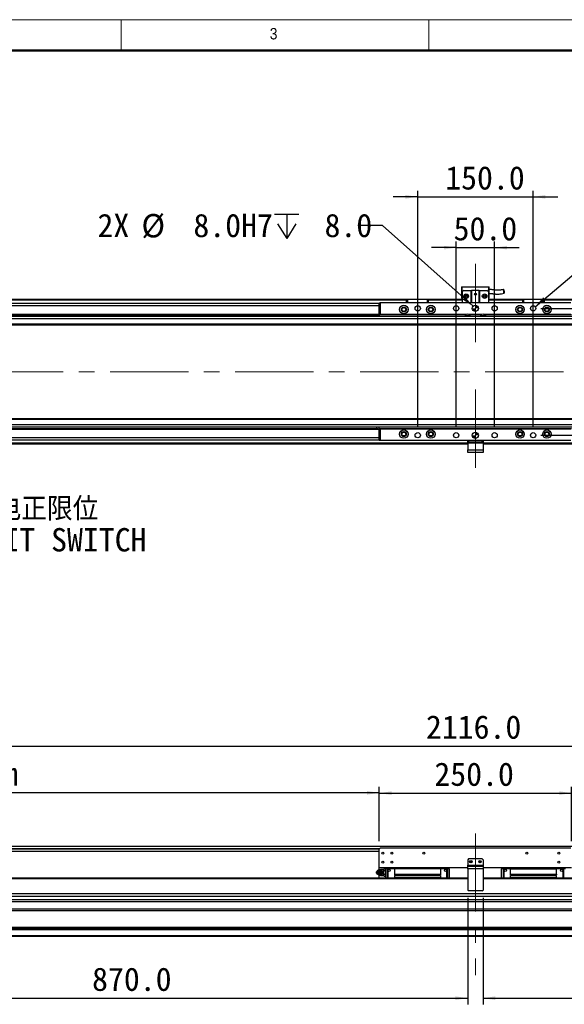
# Model space of a CAD drawing. Header units: millimetres. Extents: x 40 to 3320, y 40 to 2336.
# Tile 3 of 6: x 748 to 1456, y 1055 to 2336. Entities that reach past the tile are written whole.
import ezdxf

# ---------------------------------------------------------------- set-up
doc = ezdxf.new("R2010")
doc.units = ezdxf.units.MM
doc.header["$LTSCALE"] = 8
doc.linetypes.add('CENTERX2', pattern=[20.32, 12.7, -2.54, 2.54, -2.54])
doc.layers.add('DIMNS', color=7, linetype='Continuous')
doc.styles.add('SLDTEXTSTYLE0', font='Gothic.ttf', dxfattribs={"width": 0.913})
doc.styles.add('SLDTEXTSTYLE7', font='txt')
doc.styles.add('SLDTEXTSTYLE8', font='txt', dxfattribs={"bigfont": 'bigfont'})
doc.dimstyles.new('SLDDIMSTYLE0', dxfattribs={"dimtxt": 30.4, "dimasz": 16, "dimexe": 0, "dimexo": 0.0625, "dimgap": 7.6, "dimtad": 2, "dimdec": 1, "dimrnd": 1e-09, "dimzin": 4, "dimdsep": 46, "dimtxsty": 'SLDTEXTSTYLE7', "dimsah": 1, "dimcen": 0.09, "dimadec": 0, "dimazin": 1, "dimtfac": 1, "dimtdec": 1, "dimtmove": 0, "dimatfit": 0, "dimfxl": 0, "dimfrac": 2, "dimtolj": 1, "dimtzin": 12, "dimarcsym": 0})
doc.dimstyles.new('SLDDIMSTYLE1', dxfattribs={"dimtxt": 30.4, "dimasz": 16, "dimexe": 0, "dimexo": 0.0625, "dimgap": 7.6, "dimtad": 2, "dimdec": 1, "dimrnd": 1e-09, "dimzin": 4, "dimdsep": 46, "dimtxsty": 'SLDTEXTSTYLE7', "dimsah": 1, "dimcen": 0.09, "dimadec": 0, "dimazin": 1, "dimtfac": 1, "dimtdec": 1, "dimtofl": 0, "dimtmove": 0, "dimatfit": 3, "dimfxl": 0, "dimfrac": 2, "dimtolj": 1, "dimtzin": 12, "dimarcsym": 0})
doc.dimstyles.new('SLDDIMSTYLE4', dxfattribs={"dimtxt": 30.4, "dimasz": 16, "dimexe": 0, "dimexo": 0.0625, "dimgap": 7.6, "dimtad": 0, "dimtih": 1, "dimtoh": 1, "dimdec": 1, "dimrnd": 1e-09, "dimzin": 4, "dimdsep": 46, "dimtxsty": 'SLDTEXTSTYLE7', "dimsah": 1, "dimcen": 0, "dimadec": 0, "dimazin": 1, "dimtfac": 1, "dimtdec": 1, "dimtofl": 0, "dimtmove": 0, "dimatfit": 3, "dimfxl": 0, "dimfrac": 2, "dimtolj": 1, "dimtzin": 12, "dimarcsym": 0})
doc.dimstyles.new('SLDDIMSTYLE5', dxfattribs={"dimtxt": 30.4, "dimasz": 16, "dimexe": 0, "dimexo": 0.0625, "dimgap": 7.6, "dimtad": 0, "dimtih": 1, "dimtoh": 1, "dimdec": 6, "dimrnd": 1e-09, "dimzin": 12, "dimdsep": 46, "dimtxsty": 'SLDTEXTSTYLE7', "dimsah": 1, "dimcen": 0, "dimadec": 0, "dimazin": 3, "dimtfac": 1, "dimtdec": 1, "dimtofl": 0, "dimtmove": 0, "dimatfit": 3, "dimfxl": 0, "dimfrac": 2, "dimtolj": 1, "dimtzin": 12, "dimarcsym": 0})

# ---------------------------------------------------------------- blocks, each defined once
blk = doc.blocks.new('_D_7')
at = {"layer": 'DIMNS'}
for p, q in [((327.8, 1261.5), (327.8, 1338.4)), ((1215.8, 1267.5), (1215.8, 1338.4)), ((1215.8, 1330.4), (327.8, 1330.4))]:
    blk.add_line(p, q, dxfattribs=at)
for points in [[(327.8, 1330.4), (343.8, 1328), (343.8, 1332.8)], [(1215.8, 1330.4), (1199.8, 1332.8), (1199.8, 1328)]]:
    blk.add_solid(points, dxfattribs=at)
at = {"layer": 'DIMNS', "char_height": 30.4, "attachment_point": 1, "style": 'SLDTEXTSTYLE7'}
for s, insert in [('888.0', (462.7, 1370.3)), ('=T/2+18mm', (559.6, 1370.3))]:
    blk.add_mtext(s, dxfattribs=dict(at, insert=insert))
blk = doc.blocks.new('_D_8')
at = {"layer": 'DIMNS'}
for p, q in [((1215.8, 1267.5), (1215.8, 1338)), ((1465.8, 1267.5), (1465.8, 1338)), ((1215.8, 1330), (1465.8, 1330))]:
    blk.add_line(p, q, dxfattribs=at)
for points in [[(1215.8, 1330), (1231.8, 1327.6), (1231.8, 1332.4)], [(1465.8, 1330), (1449.8, 1332.4), (1449.8, 1327.6)]]:
    blk.add_solid(points, dxfattribs=at)
at = {"layer": 'DIMNS', "insert": (1287.4, 1369.9), "char_height": 30.4, "attachment_point": 1, "style": 'SLDTEXTSTYLE7'}
blk.add_mtext('250.0', dxfattribs=at)
blk = doc.blocks.new('_D_10')
at = {"layer": 'DIMNS'}
for p, q in [((282.8, 1237), (282.8, 1399.3)), ((2398.8, 1237), (2398.8, 1399.3)), ((282.8, 1391.3), (2398.8, 1391.3))]:
    blk.add_line(p, q, dxfattribs=at)
for points in [[(282.8, 1391.3), (298.8, 1388.9), (298.8, 1393.7)], [(2398.8, 1391.3), (2382.8, 1393.7), (2382.8, 1388.9)]]:
    blk.add_solid(points, dxfattribs=at)
at = {"layer": 'DIMNS', "insert": (1276.4, 1431.2), "char_height": 30.4, "attachment_point": 1, "style": 'SLDTEXTSTYLE7'}
blk.add_mtext('2116.0', dxfattribs=at)
blk = doc.blocks.new('_D_11')
at = {"layer": 'DIMNS'}
for p, q in [((1330.8, 1193.7), (1330.8, 1055.3)), ((460.8, 1186.7), (460.8, 1055.3)), ((460.8, 1063.3), (1330.8, 1063.3))]:
    blk.add_line(p, q, dxfattribs=at)
for points in [[(460.8, 1063.3), (476.8, 1060.9), (476.8, 1065.7)], [(1330.8, 1063.3), (1314.8, 1065.7), (1314.8, 1060.9)]]:
    blk.add_solid(points, dxfattribs=at)
at = {"layer": 'DIMNS', "insert": (842.3, 1103.2), "char_height": 30.4, "attachment_point": 1, "style": 'SLDTEXTSTYLE7'}
blk.add_mtext('870.0', dxfattribs=at)
blk = doc.blocks.new('_D_12')
at = {"layer": 'DIMNS'}
for p, q in [((1350.8, 1193.7), (1350.8, 1055.3)), ((2220.8, 1186.7), (2220.8, 1055.3)), ((1350.8, 1063.3), (2220.8, 1063.3))]:
    blk.add_line(p, q, dxfattribs=at)
for points in [[(1350.8, 1063.3), (1366.8, 1060.9), (1366.8, 1065.7)], [(2220.8, 1063.3), (2204.8, 1065.7), (2204.8, 1060.9)]]:
    blk.add_solid(points, dxfattribs=at)
at = {"layer": 'DIMNS', "insert": (1712.7, 1103.2), "char_height": 30.4, "attachment_point": 1, "style": 'SLDTEXTSTYLE7'}
blk.add_mtext('870.0', dxfattribs=at)
blk = doc.blocks.new('_D_13')
at = {"layer": 'DIMNS'}
for p, q in [((1425.9, 1960.5), (2505.4, 1960.5)), ((2497.4, 1795.5), (2497.4, 1960.5)), ((1425.9, 1795.5), (2505.4, 1795.5))]:
    blk.add_line(p, q, dxfattribs=at)
for points in [[(2497.4, 1960.5), (2495, 1944.5), (2499.8, 1944.5)], [(2497.4, 1795.5), (2499.8, 1811.5), (2495, 1811.5)]]:
    blk.add_solid(points, dxfattribs=at)
at = {"layer": 'DIMNS', "insert": (2457.5, 1820.6), "char_height": 30.4, "attachment_point": 1, "rotation": 90, "style": 'SLDTEXTSTYLE7'}
blk.add_mtext('165.0', dxfattribs=at)
blk = doc.blocks.new('SW_SYMBOL_HOLE_DEPTH')
at = {"layer": 'DIMNS', "color": 0}
for p, q in [((0, 7000), (6400, 7000)), ((3200, 7000), (3200, 600)), ((800, 4440), (3200, 600)), ((5600, 4440), (3200, 600))]:
    blk.add_line(p, q, dxfattribs=at)
blk = doc.blocks.new('_D_14')
at = {"layer": 'DIMNS'}
for p, q in [((1219.9, 2068.3), (1187.9, 2068.3)), ((1337.8, 1963.2), (1219.9, 2068.3))]:
    blk.add_line(p, q, dxfattribs=at)
blk.add_solid([(1337.8, 1963.2), (1327.4, 1975.6), (1324.2, 1972)], dxfattribs=at)
at = {"layer": 'DIMNS', "xscale": 0.004985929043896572, "yscale": 0.004985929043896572, "zscale": 0.004985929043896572}
blk.add_blockref('SW_SYMBOL_HOLE_DEPTH', (1079.4, 2048.2), dxfattribs=at)
at = {"layer": 'DIMNS', "char_height": 30.4, "attachment_point": 1, "style": 'SLDTEXTSTYLE7'}
for s, insert in [('2X ', (849.3, 2083.6)), ('%%c', (906.5, 2083.3)), (' 8.0H7 ', (953.4, 2083.6)), (' 8.0', (1123.9, 2083.6))]:
    blk.add_mtext(s, dxfattribs=dict(at, insert=insert))
blk = doc.blocks.new('_D_15')
at = {"layer": 'DIMNS'}
for p, q in [((1418.4, 1962.7), (1509.2, 2039.5)), ((1509.2, 2039.5), (1541.2, 2039.5))]:
    blk.add_line(p, q, dxfattribs=at)
blk.add_solid([(1418.4, 1962.7), (1432.1, 1971.2), (1429, 1974.9)], dxfattribs=at)
at = {"layer": 'DIMNS', "xscale": 0.004985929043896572, "yscale": 0.004985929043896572, "zscale": 0.004985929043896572}
blk.add_blockref('SW_SYMBOL_HOLE_DEPTH', (1679.1, 2019.4), dxfattribs=at)
at = {"layer": 'DIMNS', "char_height": 30.4, "attachment_point": 1, "style": 'SLDTEXTSTYLE7'}
for s, insert in [('8X  M8 ', (1541.2, 2054.9)), (' 16.0', (1723.6, 2054.9))]:
    blk.add_mtext(s, dxfattribs=dict(at, insert=insert))
blk = doc.blocks.new('_D_16')
at = {"layer": 'DIMNS'}
for p, q in [((1315.8, 2039.5), (1283.8, 2039.5)), ((1315.8, 1805.7), (1315.8, 2047.5)), ((1315.8, 2039.5), (1365.8, 2039.5)), ((1365.8, 1805.7), (1365.8, 2047.5)), ((1365.8, 2039.5), (1397.8, 2039.5))]:
    blk.add_line(p, q, dxfattribs=at)
for points in [[(1315.8, 2039.5), (1299.8, 2041.9), (1299.8, 2037.1)], [(1365.8, 2039.5), (1381.8, 2037.1), (1381.8, 2041.9)]]:
    blk.add_solid(points, dxfattribs=at)
at = {"layer": 'DIMNS', "insert": (1312.4, 2079.4), "char_height": 30.4, "attachment_point": 1, "style": 'SLDTEXTSTYLE7'}
blk.add_mtext('50.0', dxfattribs=at)
blk = doc.blocks.new('_D_17')
at = {"layer": 'DIMNS'}
for p, q in [((1265.8, 1805.7), (1265.8, 2113.6)), ((1415.8, 1805.7), (1415.8, 2113.6)), ((1265.8, 2105.6), (1233.8, 2105.6)), ((1265.8, 2105.6), (1415.8, 2105.6)), ((1415.8, 2105.6), (1447.8, 2105.6))]:
    blk.add_line(p, q, dxfattribs=at)
for points in [[(1265.8, 2105.6), (1249.8, 2108), (1249.8, 2103.2)], [(1415.8, 2105.6), (1431.8, 2103.2), (1431.8, 2108)]]:
    blk.add_solid(points, dxfattribs=at)
at = {"layer": 'DIMNS', "insert": (1301.5, 2145.5), "char_height": 30.4, "attachment_point": 1, "style": 'SLDTEXTSTYLE7'}
blk.add_mtext('150.0', dxfattribs=at)
blk = doc.blocks.new('SW_NOTE_5')
at = {"layer": 'DIMNS', "color": 0, "char_height": 30.4, "attachment_point": 2}
for s, insert, style in [('     光电正限位', (125.6, 15.7), 'SLDTEXTSTYLE8'), ('POSITIVE LIMIT SWITCH', (122.4, -24.5), 'SLDTEXTSTYLE7')]:
    blk.add_mtext(s, dxfattribs=dict(at, insert=insert, style=style))
blk = doc.blocks.new('SW_DOWELSYMBOL_0')
at = {"linetype": 'Continuous', "lineweight": 18}
h = blk.add_hatch(color=0, dxfattribs=at)
edge = h.paths.add_edge_path(flags=0)
edge.add_arc((0, 0), 4, 180, 270)
edge.add_line((0, -4), (0, 0))
edge.add_line((0, 0), (-4, 0))
h = blk.add_hatch(color=0, dxfattribs=at)
edge = h.paths.add_edge_path(flags=0)
edge.add_arc((0, 0), 4, 0, 90)
edge.add_line((0, 4), (0, 0))
edge.add_line((0, 0), (4, 0))
at = {"layer": 'DIMNS', "color": 0}
blk.add_circle((0, 0), 4, dxfattribs=at)
blk = doc.blocks.new('SW_DOWELSYMBOL_1')
at = {"linetype": 'Continuous', "lineweight": 18}
h = blk.add_hatch(color=0, dxfattribs=at)
edge = h.paths.add_edge_path(flags=0)
edge.add_arc((0, 0), 4, 180, 270)
edge.add_line((0, -4), (0, 0))
edge.add_line((0, 0), (-4, 0))
h = blk.add_hatch(color=0, dxfattribs=at)
edge = h.paths.add_edge_path(flags=0)
edge.add_arc((0, 0), 4, 0, 90)
edge.add_line((0, 4), (0, 0))
edge.add_line((0, 0), (4, 0))
at = {"layer": 'DIMNS', "color": 0}
blk.add_circle((0, 0), 4, dxfattribs=at)

msp = doc.modelspace()

# ---------------------------------------------------------------- linework, layer by layer
at = {"color": 7, "linetype": 'Continuous', "lineweight": 18}
for p, q in [((3320, 2336), (40, 2336)), ((880, 2336), (880, 2296)), ((1280, 2296), (1280, 2336)), ((80, 2296), (3280, 2296))]:
    msp.add_line(p, q, dxfattribs=at)
at = {"color": 7, "linetype": 'Continuous', "lineweight": 50}
msp.add_line((3280, 2296), (80, 2296), dxfattribs=at)
at = {"color": 7, "linetype": 'Continuous', "lineweight": 25}
for p, q in [((1322.7729154, 1988.3266009), (1323.7729323, 1988.3266009)), ((1322.7729154, 1988.3266009), (1322.7729154, 1973.926603)), ((1323.7729323, 1981.9266043), (1323.7729323, 1988.3266009)), ((1323.7729323, 1988.3266009), (1357.7729416, 1988.3266009)), ((1357.7729416, 1988.3266009), (1358.7729287, 1988.3266009)), ((1357.7729416, 1988.3266009), (1357.7729416, 1981.9266043)), ((1358.7729287, 1973.926603), (1358.7729287, 1988.3266009)), ((1251.272912, 1972.226604), (1251.572932, 1972.5266017)), ((1252.272929, 1972.226604), (1251.272912, 1972.226604)), ((1251.272912, 1967.5266064), (1251.272912, 1972.226604)), ((1251.572932, 1972.5266017), (1252.3971748, 1972.5266017)), ((1252.272929, 1972.226604), (1252.3971748, 1972.5266017)), ((1278.272922, 1972.226604), (1252.272929, 1972.226604)), ((1252.272929, 1972.226604), (1252.272929, 1967.5266064)), ((1252.3971748, 1972.5266017), (1278.1486464, 1972.5266017)), ((1278.272922, 1972.226604), (1278.1486464, 1972.5266017)), ((1278.1486464, 1972.5266017), (1278.972919, 1972.5266017)), ((1279.2729092, 1972.226604), (1278.272922, 1972.226604)), ((1278.272922, 1967.5266064), (1278.272922, 1972.226604)), ((1278.972919, 1972.5266017), (1279.2729092, 1972.226604)), ((1279.2729092, 1972.226604), (1279.2729092, 1967.5266064)), ((1322.7729154, 1973.926603), (1323.7729323, 1973.926603)), ((1325.7729364, 1983.9266009), (1323.7729323, 1981.9266043)), ((1323.7729323, 1981.9266043), (1323.7729323, 1967.5266064)), ((1325.7729364, 1983.9266009), (1335.2729333, 1983.9266009)), ((1335.2729333, 1967.5266064), (1335.2729333, 1983.9266009)), ((1335.2729333, 1983.9266009), (1335.7729268, 1983.9266009)), ((1335.7729268, 1983.9266009), (1335.7729268, 1967.5266064)), ((1345.7729173, 1983.9266009), (1335.7729268, 1983.9266009)), ((1345.7729173, 1967.5266064), (1345.7729173, 1983.9266009)), ((1345.7729173, 1983.9266009), (1346.2729406, 1983.9266009)), ((1346.2729406, 1983.9266009), (1346.2729406, 1967.5266064)), ((1346.2729406, 1983.9266009), (1355.7729077, 1983.9266009)), ((1357.7729416, 1981.9266043), (1355.7729077, 1983.9266009)), ((1357.7729416, 1981.9266043), (1357.7729416, 1967.5266064)), ((1357.7729416, 1973.926603), (1358.7729287, 1973.926603)), ((1402.2729349, 1972.226604), (1402.5729251, 1972.5266017)), ((1403.272922, 1972.226604), (1402.2729349, 1972.226604)), ((1402.2729349, 1967.5266064), (1402.2729349, 1972.226604)), ((1402.5729251, 1972.5266017), (1403.3971977, 1972.5266017)), ((1403.272922, 1972.226604), (1403.3971977, 1972.5266017)), ((1429.2729449, 1972.226604), (1403.272922, 1972.226604)), ((1403.272922, 1972.226604), (1403.272922, 1967.5266064)), ((1403.3971977, 1972.5266017), (1429.1486693, 1972.5266017)), ((1429.1486693, 1972.5266017), (1429.9729419, 1972.5266017)), ((1429.2729449, 1972.226604), (1429.1486693, 1972.5266017)), ((1430.2729321, 1972.226604), (1429.2729449, 1972.226604)), ((1429.2729449, 1967.5266064), (1429.2729449, 1972.226604)), ((1429.9729419, 1972.5266017), (1430.2729321, 1972.226604)), ((1430.2729321, 1972.226604), (1430.2729321, 1967.5266064)), ((1251.272912, 1972.0266006), (302.7729344, 1972.0266006)), ((302.7729344, 1971.5266071), (1251.272912, 1971.5266071)), ((1215.772922, 1967.0266054), (302.7729344, 1967.0266054)), ((420.7729352, 1971.8266047), (1251.272912, 1971.8266047)), ((420.7729352, 1971.6266013), (1251.272912, 1971.6266013)), ((1215.772922, 1952.5266058), (1215.772922, 1967.5266064)), ((1215.772922, 1967.5266064), (1216.7729092, 1967.5266064)), ((1216.7729092, 1967.5266064), (1216.7729092, 1952.5266058)), ((1464.7729349, 1967.5266064), (1216.7729092, 1967.5266064)), ((1323.7729323, 1972.0266006), (1279.2729092, 1972.0266006)), ((1279.2729092, 1971.8266047), (1323.7729323, 1971.8266047)), ((1279.2729092, 1971.6266013), (1323.7729323, 1971.6266013)), ((1279.2729092, 1971.5266071), (1323.7729323, 1971.5266071)), ((1402.2729349, 1972.0266006), (1357.7729416, 1972.0266006)), ((1357.7729416, 1971.8266047), (1402.2729349, 1971.8266047)), ((1357.7729416, 1971.6266013), (1402.2729349, 1971.6266013)), ((1357.7729416, 1971.5266071), (1402.2729349, 1971.5266071)), ((2378.7729097, 1972.0266006), (1430.2729321, 1972.0266006)), ((1430.2729321, 1971.8266047), (2260.7728791, 1971.8266047)), ((1430.2729321, 1971.6266013), (2260.7728791, 1971.6266013)), ((1430.2729321, 1971.5266071), (2378.7729097, 1971.5266071)), ((315.7729459, 1953.0266068), (1215.772922, 1953.0266068)), ((1215.772922, 1952.596604), (315.7729459, 1952.596604)), ((315.7729459, 1952.0225145), (1215.772922, 1952.0225145)), ((2353.2729697, 1950.0266008), (327.2729468, 1950.0266008)), ((2353.2729697, 1947.0266021), (327.2729468, 1947.0266021)), ((1216.7729092, 1952.5266058), (1215.772922, 1952.5266058)), ((1215.772922, 1952.5266058), (1215.772922, 1952.0266048)), ((1328.3729208, 1952.0266048), (1215.772922, 1952.0266048)), ((1215.772922, 1952.0266048), (1215.772922, 1950.0266008)), ((1329.2530429, 1952.5266058), (1216.7729092, 1952.5266058)), ((1349.2530537, 1952.5266058), (1332.2927904, 1952.5266058)), ((1348.3729315, 1952.0266048), (1333.1729126, 1952.0266048)), ((1464.7729349, 1952.5266058), (1352.2927714, 1952.5266058)), ((1465.772922, 1952.0266048), (1353.1728935, 1952.0266048)), ((2353.2729697, 1940.0265991), (327.2729468, 1940.0265991)), ((327.2729468, 1939.0266008), (2353.2729697, 1939.0266008)), ((2353.2729697, 1817.0266069), (327.2729468, 1817.0266069)), ((2353.2729697, 1816.0266049), (327.2729468, 1816.0266049)), ((2353.2729697, 1809.0266056), (327.2729468, 1809.0266056)), ((2353.2729697, 1806.026607), (327.2729468, 1806.026607)), ((1212.2639668, 1806.026607), (1212.1729207, 1804.7244317)), ((1215.772922, 1804.0266029), (1215.772922, 1806.026607)), ((1213.5223401, 1804.0306933), (315.7729459, 1804.0306933)), ((1214.2880511, 1803.4566037), (315.7729459, 1803.4566037)), ((1215.772922, 1803.0266009), (315.7729459, 1803.0266009)), ((1465.772922, 1804.0266029), (1215.772922, 1804.0266029)), ((1215.772922, 1804.0266029), (1215.772922, 1803.5266019)), ((1215.772922, 1788.5266013), (1215.772922, 1803.5266019)), ((1215.772922, 1803.5266019), (1216.7729092, 1803.5266019)), ((1216.7729092, 1803.5266019), (1216.7729092, 1788.5266013)), ((1464.7729349, 1803.5266019), (1216.7729092, 1803.5266019)), ((1215.772922, 1789.0266023), (302.7729344, 1789.0266023)), ((1330.7729316, 1784.0266071), (302.7729344, 1784.0266071)), ((1216.7729092, 1788.5266013), (1215.772922, 1788.5266013)), ((1464.7729349, 1788.5266013), (1216.7729092, 1788.5266013)), ((1330.7729316, 1786.5266047), (1330.7729316, 1788.5266013)), ((1331.7729187, 1786.5266047), (1330.7729316, 1786.5266047)), ((1330.7729316, 1785.0266017), (1330.7729316, 1786.5266047)), ((1350.7729125, 1785.0266017), (1330.7729316, 1785.0266017)), ((1330.7729316, 1785.0266017), (1330.7729316, 1776.5266068)), ((1331.7729187, 1788.5266013), (1331.7729187, 1786.5266047)), ((1349.7729254, 1786.5266047), (1331.7729187, 1786.5266047)), ((1349.7729254, 1786.5266047), (1349.7729254, 1788.5266013)), ((1350.7729125, 1786.5266047), (1349.7729254, 1786.5266047)), ((1350.7729125, 1788.5266013), (1350.7729125, 1786.5266047)), ((1350.7729125, 1786.5266047), (1350.7729125, 1785.0266017)), ((1350.7729125, 1785.0266017), (1350.7729125, 1776.5266068)), ((2378.7729097, 1784.0266071), (1350.7729125, 1784.0266071)), ((1330.7729316, 1776.5266068), (1350.7729125, 1776.5266068)), ((1330.7729316, 1773.0266071), (1330.7729316, 1776.5266068)), ((1350.7729125, 1773.0266071), (1330.7729316, 1773.0266071)), ((1350.7729125, 1776.5266068), (1350.7729125, 1773.0266071)), ((2353.2729697, 1260.6870747), (327.2729468, 1260.6870747)), ((1216.7729092, 1258.3370796), (1215.772922, 1257.3370776)), ((1215.772922, 1232.8370763), (1215.772922, 1257.3370776)), ((1464.7729349, 1258.3370796), (1216.7729092, 1258.3370796)), ((1215.772922, 1254.1870764), (327.2729468, 1254.1870764)), ((1331.7729187, 1244.337081), (1330.7729316, 1243.337079)), ((1330.7729316, 1243.337079), (1330.7729316, 1236.337076)), ((1349.7729254, 1244.337081), (1331.7729187, 1244.337081)), ((1350.7729125, 1243.337079), (1349.7729254, 1244.337081)), ((1350.7729125, 1243.337079), (1350.7729125, 1236.337076)), ((1214.8797464, 1230.3370787), (1214.6216583, 1229.9691765)), ((1330.7729316, 1232.8370763), (1215.772922, 1232.8370763)), ((1215.772922, 1230.3370787), (1215.772922, 1232.8370763)), ((1221.7729342, 1230.837076), (1218.4729231, 1230.837076)), ((1218.6033678, 1230.3370787), (1219.0588963, 1230.3370787)), ((1222.2717357, 1231.4558803), (1221.7729342, 1230.9570788)), ((1221.7729342, 1230.7947381), (1222.2717357, 1231.4558803)), ((1221.7729342, 1230.9570788), (1221.7729342, 1230.7947381)), ((1221.7729342, 1230.3011781), (1221.7729342, 1230.7947381)), ((1221.7729342, 1229.8076218), (1221.7729342, 1230.3011781)), ((1222.2717357, 1229.1464797), (1221.7729342, 1229.8076218)), ((1221.7729342, 1227.8241953), (1221.7729342, 1229.8076218)), ((1222.2717357, 1231.4558803), (1223.7729085, 1231.4558803)), ((1223.7729085, 1232.437077), (1226.2729359, 1232.437077)), ((1223.7729085, 1232.437077), (1223.7729085, 1231.4370787)), ((1226.2729359, 1231.4370787), (1223.7729085, 1231.4370787)), ((1223.7729085, 1231.4370787), (1223.7729085, 1219.3370788)), ((1226.2729359, 1231.937076), (1226.2729359, 1232.437077)), ((1226.7729294, 1232.437077), (1226.2729359, 1231.937076)), ((1226.2729359, 1231.4370787), (1226.2729359, 1231.937076)), ((1226.2729359, 1231.937076), (1226.7729294, 1231.4370787)), ((1226.2729359, 1219.3370788), (1226.2729359, 1231.4370787)), ((1235.372926, 1232.437077), (1226.7729294, 1232.437077)), ((1226.7729294, 1231.4370787), (1226.7729294, 1219.3370788)), ((1235.372926, 1231.4370787), (1226.7729294, 1231.4370787)), ((1235.372926, 1232.8370763), (1235.372926, 1231.527078)), ((1295.172925, 1231.527078), (1235.372926, 1231.527078)), ((1235.372926, 1231.527078), (1235.372926, 1224.4370794)), ((1295.172925, 1232.8370763), (1295.172925, 1231.527078)), ((1303.7729216, 1232.437077), (1295.172925, 1232.437077)), ((1295.172925, 1231.527078), (1295.172925, 1224.4370794)), ((1303.7729216, 1231.4370787), (1295.172925, 1231.4370787)), ((1304.2729151, 1231.937076), (1303.7729216, 1232.437077)), ((1303.7729216, 1231.4370787), (1304.2729151, 1231.937076)), ((1303.7729216, 1219.3370788), (1303.7729216, 1231.4370787)), ((1304.2729151, 1232.437077), (1304.2729151, 1231.937076)), ((1304.2729151, 1232.437077), (1306.7729128, 1232.437077)), ((1304.2729151, 1231.937076), (1304.2729151, 1231.4370787)), ((1306.7729128, 1231.4370787), (1304.2729151, 1231.4370787)), ((1304.2729151, 1231.4370787), (1304.2729151, 1219.3370788)), ((1306.7729128, 1231.4370787), (1306.7729128, 1232.437077)), ((1306.7729128, 1231.4370787), (1306.7729128, 1219.3370788)), ((1330.7729316, 1236.337076), (1350.7729125, 1236.337076)), ((1330.7729316, 1234.8370767), (1330.7729316, 1236.337076)), ((1330.7729316, 1231.337077), (1330.7729316, 1234.8370767)), ((1330.7729316, 1234.8370767), (1350.7729125, 1234.8370767)), ((1350.7729125, 1231.337077), (1330.7729316, 1231.337077)), ((1330.7729316, 1231.337077), (1330.7729316, 1203.8370772)), ((1350.7729125, 1236.337076), (1350.7729125, 1234.8370767)), ((1350.7729125, 1234.8370767), (1350.7729125, 1231.337077)), ((1465.772922, 1232.8370763), (1350.7729125, 1232.8370763)), ((1350.7729125, 1231.337077), (1350.7729125, 1203.8370772)), ((1374.7729015, 1232.437077), (1377.2728992, 1232.437077)), ((1374.7729015, 1232.437077), (1374.7729015, 1231.4370787)), ((1377.2728992, 1231.4370787), (1374.7729015, 1231.4370787)), ((1374.7729015, 1219.3370788), (1374.7729015, 1231.4370787)), ((1377.2728992, 1231.937076), (1377.2728992, 1232.437077)), ((1377.7729225, 1232.437077), (1377.2728992, 1231.937076)), ((1377.2728992, 1231.4370787), (1377.2728992, 1231.937076)), ((1377.2728992, 1231.937076), (1377.7729225, 1231.4370787)), ((1377.2728992, 1219.3370788), (1377.2728992, 1231.4370787)), ((1386.3729191, 1232.437077), (1377.7729225, 1232.437077)), ((1377.7729225, 1231.4370787), (1377.7729225, 1219.3370788)), ((1386.3729191, 1231.4370787), (1377.7729225, 1231.4370787)), ((1386.3729191, 1231.527078), (1386.3729191, 1232.8370763)), ((1386.3729191, 1231.527078), (1446.1729479, 1231.527078)), ((1386.3729191, 1224.4370794), (1386.3729191, 1231.527078)), ((1446.1729479, 1231.527078), (1446.1729479, 1232.8370763)), ((1454.7729445, 1232.437077), (1446.1729479, 1232.437077)), ((1446.1729479, 1224.4370794), (1446.1729479, 1231.527078)), ((1454.7729445, 1231.4370787), (1446.1729479, 1231.4370787)), ((1455.2729082, 1231.937076), (1454.7729445, 1232.437077)), ((1454.7729445, 1231.4370787), (1455.2729082, 1231.937076)), ((1454.7729445, 1219.3370788), (1454.7729445, 1231.4370787)), ((1455.2729082, 1232.437077), (1455.2729082, 1231.937076)), ((1455.2729082, 1232.437077), (1457.7729058, 1232.437077)), ((1455.2729082, 1231.937076), (1455.2729082, 1231.4370787)), ((1455.2729082, 1231.4370787), (1455.2729082, 1219.3370788)), ((1457.7729058, 1231.4370787), (1455.2729082, 1231.4370787)), ((1330.7729316, 1219.3370788), (302.7729344, 1219.3370788)), ((1212.9697454, 1228.7984407), (1212.612952, 1228.277742)), ((1212.612952, 1225.3964162), (1212.9697454, 1224.8757137)), ((1215.772922, 1219.3370788), (1215.772922, 1223.3370794)), ((1218.4729231, 1222.8370784), (1221.7729342, 1222.8370784)), ((1218.6033678, 1223.3370794), (1219.0588963, 1223.3370794)), ((1220.9441614, 1226.8370791), (1220.4647613, 1226.8370791)), ((1221.7729342, 1227.8241953), (1222.2717357, 1229.1464797)), ((1221.7729342, 1226.8370791), (1221.7729342, 1227.8241953)), ((1221.7729342, 1225.8499591), (1221.7729342, 1226.8370791)), ((1222.2717357, 1224.5276748), (1221.7729342, 1225.8499591)), ((1221.7729342, 1223.8665363), (1221.7729342, 1225.8499591)), ((1221.7729342, 1223.8665363), (1222.2717357, 1224.5276748)), ((1221.7729342, 1223.3729763), (1221.7729342, 1223.8665363)), ((1221.7729342, 1222.8794164), (1221.7729342, 1223.3729763)), ((1222.2717357, 1222.2182742), (1221.7729342, 1222.8794164)), ((1221.7729342, 1222.7170794), (1221.7729342, 1222.8794164)), ((1221.7729342, 1222.7170794), (1222.2717357, 1222.2182742)), ((1223.7729085, 1229.1464797), (1222.2717357, 1229.1464797)), ((1222.2717357, 1224.5276748), (1223.7729085, 1224.5276748)), ((1222.2717357, 1222.2182742), (1223.7729085, 1222.2182742)), ((1235.372926, 1224.4370794), (1295.172925, 1224.4370794)), ((1235.372926, 1224.4370794), (1235.372926, 1223.9370784)), ((1295.172925, 1223.9370784), (1235.372926, 1223.9370784)), ((1235.372926, 1222.7370767), (1235.372926, 1219.907078)), ((1235.372926, 1222.7370767), (1295.172925, 1222.7370767)), ((1235.372926, 1219.907078), (1235.372926, 1219.3370788)), ((1295.172925, 1219.907078), (1235.372926, 1219.907078)), ((1295.172925, 1224.4370794), (1295.172925, 1223.9370784)), ((1295.172925, 1222.7370767), (1295.172925, 1219.907078)), ((1295.172925, 1219.907078), (1295.172925, 1219.3370788)), ((2378.7729097, 1219.3370788), (1350.7729125, 1219.3370788)), ((1386.3729191, 1224.4370794), (1446.1729479, 1224.4370794)), ((1386.3729191, 1223.9370784), (1386.3729191, 1224.4370794)), ((1446.1729479, 1223.9370784), (1386.3729191, 1223.9370784)), ((1386.3729191, 1219.907078), (1386.3729191, 1222.7370767)), ((1386.3729191, 1222.7370767), (1446.1729479, 1222.7370767)), ((1446.1729479, 1219.907078), (1386.3729191, 1219.907078)), ((1386.3729191, 1219.3370788), (1386.3729191, 1219.907078)), ((1446.1729479, 1224.4370794), (1446.1729479, 1223.9370784)), ((1446.1729479, 1219.907078), (1446.1729479, 1222.7370767)), ((1446.1729479, 1219.3370788), (1446.1729479, 1219.907078)), ((1330.7729316, 1203.8370772), (1331.7729187, 1202.837077)), ((1349.7729254, 1202.837077), (1350.7729125, 1203.8370772)), ((2378.7729097, 1191.1020997), (302.7729344, 1191.1020997)), ((2173.272903, 1198.8370782), (508.2729113, 1198.8370782)), ((2173.272903, 1195.4370784), (508.2729113, 1195.4370784)), ((1349.7729254, 1202.837077), (1331.7729187, 1202.837077)), ((2378.7729097, 1188.644643), (302.7729344, 1188.644643)), ((2378.7729097, 1179.2328326), (302.7729344, 1179.2328326)), ((2378.7729097, 1176.7753766), (302.7729344, 1176.7753766)), ((2378.7729097, 1155.3370776), (302.7729344, 1155.3370776)), ((2378.7729097, 1153.3370773), (302.7729344, 1153.3370773)), ((2378.7729097, 1152.3370771), (302.7729344, 1152.3370771)), ((2378.7729097, 1144.3370777), (302.7729344, 1144.3370777)), ((2378.7729097, 1143.3370775), (302.7729344, 1143.3370775))]:
    msp.add_line(p, q, dxfattribs=at)
at = {"color": 8, "linetype": 'Continuous', "lineweight": 25}
for p, q in [((1251.272912, 1971.0266061), (302.7729344, 1971.0266061)), ((1215.772922, 1964.0266068), (302.7729344, 1964.0266068)), ((1323.7729323, 1971.0266061), (1279.2729092, 1971.0266061)), ((1402.2729349, 1971.0266061), (1357.7729416, 1971.0266061)), ((2378.7729097, 1971.0266061), (1430.2729321, 1971.0266061)), ((1215.772922, 1792.0266009), (302.7729344, 1792.0266009)), ((1330.7729316, 1785.0266017), (302.7729344, 1785.0266017)), ((2378.7729097, 1785.0266017), (1350.7729125, 1785.0266017)), ((1216.1229205, 1257.687076), (327.2729468, 1257.687076)), ((1215.772922, 1257.187075), (327.2729468, 1257.187075)), ((1218.4729231, 1230.837076), (1218.4729231, 1230.3706958)), ((1330.7729316, 1218.3370768), (302.7729344, 1218.3370768)), ((1218.4729231, 1223.2723302), (1218.4729231, 1222.8370784)), ((2378.7729097, 1218.3370768), (1350.7729125, 1218.3370768))]:
    msp.add_line(p, q, dxfattribs=at)
at = {"color": 7, "linetype": 'Continuous', "lineweight": 25, "flags": 128}
for points in [[(1212.1729207, 1804.7244317), (1212.343986, 1804.6553127), (1212.8311646, 1804.4584758), (1213.5602784, 1804.1638948), (1214.4203138, 1803.8164146), (1215.2803791, 1803.4689344), (1215.772922, 1803.2699294)], [(1212.9697454, 1228.7984407), (1213.0158496, 1228.8639797), (1213.7568843, 1229.5997283), (1214.6792662, 1230.0360976), (1215.6830382, 1230.1258063), (1216.6594517, 1229.8591314), (1217.5026488, 1229.2649663), (1218.1213153, 1228.4077025), (1218.4483659, 1227.3802413), (1218.4483659, 1226.2939169), (1218.1213153, 1225.266452), (1217.5026488, 1224.4091882), (1216.6594517, 1223.8150267), (1215.6830382, 1223.5483481), (1214.6792662, 1223.6380568), (1213.7568843, 1224.0744299), (1213.0158496, 1224.8101747), (1212.9697454, 1224.8757137)], [(1212.1729207, 1226.8370791), (1212.343986, 1227.7646726), (1212.8311646, 1228.5510479), (1213.5602784, 1229.0764852), (1214.4203138, 1229.2609951), (1215.2803791, 1229.0764852), (1216.0094929, 1228.5510479), (1216.4966714, 1227.7646726), (1216.6677368, 1226.8370791), (1216.4966714, 1225.9094855), (1216.0094929, 1225.1231065), (1215.2803791, 1224.5976693), (1214.4203138, 1224.4131594), (1213.5602784, 1224.5976693), (1212.8311646, 1225.1231065), (1212.343986, 1225.9094855), (1212.1729207, 1226.8370791)]]:
    msp.add_lwpolyline(points, dxfattribs=at)
at = {"color": 7, "linetype": 'Continuous', "lineweight": 25}
for centre, radius in [((1328.772922, 1976.426604), 3), ((1328.772922, 1976.426604), 1.7), ((1328.772922, 1976.426604), 1.6), ((1340.772922, 1978.926604), 1.25), ((1352.772922, 1976.426604), 3), ((1352.772922, 1976.426604), 1.7), ((1352.772922, 1976.426604), 1.6), ((1247.772922, 1959.026604), 5.5), ((1247.772922, 1959.026604), 3.3), ((1247.772922, 1959.026604), 3), ((1247.772922, 1959.026604), 2.4585), ((1265.772922, 1960.526604), 3.4), ((1282.772922, 1959.026604), 5.5), ((1282.772922, 1959.026604), 3.3), ((1282.772922, 1959.026604), 3), ((1282.772922, 1959.026604), 2.4585), ((1315.772922, 1960.526604), 3.4), ((1340.772922, 1960.526604), 4), ((1365.772922, 1960.526604), 3.4), ((1398.772922, 1959.026604), 5.5), ((1398.772922, 1959.026604), 3.3), ((1398.772922, 1959.026604), 3), ((1398.772922, 1959.026604), 2.4585), ((1415.772922, 1960.526604), 3.4), ((1433.772922, 1959.026604), 5.5), ((1433.772922, 1959.026604), 3.3), ((1433.772922, 1959.026604), 3), ((1433.772922, 1959.026604), 2.4585), ((1247.772922, 1797.026604), 5.5), ((1247.772922, 1797.026604), 3.3), ((1247.772922, 1797.026604), 3), ((1247.772922, 1797.026604), 2.4585), ((1265.772922, 1795.526604), 3.4), ((1282.772922, 1797.026604), 5.5), ((1282.772922, 1797.026604), 3.3), ((1282.772922, 1797.026604), 3), ((1282.772922, 1797.026604), 2.4585), ((1315.772922, 1795.526604), 3.4), ((1340.772922, 1795.526604), 4), ((1365.772922, 1795.526604), 3.4), ((1398.772922, 1797.026604), 5.5), ((1398.772922, 1797.026604), 3.3), ((1398.772922, 1797.026604), 3), ((1398.772922, 1797.026604), 2.4585), ((1415.772922, 1795.526604), 3.4), ((1433.772922, 1797.026604), 5.5), ((1433.772922, 1797.026604), 3.3), ((1433.772922, 1797.026604), 3), ((1433.772922, 1797.026604), 2.4585), ((1220.272922, 1251.8370777), 1.25), ((1232.272922, 1251.8370777), 1.25), ((1273.772922, 1251.8370777), 1.25), ((1334.772922, 1240.8370777), 1.7), ((1346.772922, 1240.8370777), 1.7), ((1407.772922, 1251.8370777), 1.25), ((1449.272922, 1251.8370777), 1.25), ((1220.272922, 1240.3370777), 1.25), ((1228.572922, 1229.5370777), 1.5), ((1232.272922, 1240.3370777), 1.25), ((1301.972922, 1229.5370777), 1.5), ((1334.772922, 1240.8370777), 1.25), ((1346.772922, 1240.8370777), 1.25), ((1379.572922, 1229.5370777), 1.5), ((1449.272922, 1240.3370777), 1.25), ((1452.972922, 1229.5370777), 1.5)]:
    msp.add_circle(centre, radius, dxfattribs=at)
for centre, radius, start, end in [((1330.772922, 1948.826604), 4, 126.8698976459, 162.5423968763), ((1330.772922, 1948.826604), 2.25, 32.2309526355, 147.7690473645), ((1330.772922, 1948.826604), 4, 67.6683549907, 112.3316450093), ((1330.772922, 1948.826604), 4, 17.4576031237, 53.1301023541), ((1350.772922, 1948.826604), 4, 126.8698976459, 162.5423968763), ((1350.772922, 1948.826604), 2.25, 32.2309526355, 147.7690473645), ((1350.772922, 1948.826604), 4, 67.6683549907, 112.3316450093), ((1350.772922, 1948.826604), 4, 17.4576031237, 53.1301023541), ((1214.9585595, 1805.1485925), 1.82, 210.1224828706, 285.8673084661), ((1215.4303765, 1226.8370777), 3.3, 0, 90.0000000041), ((1218.472922, 1226.8370777), 4, 90, 117.9917204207), ((1215.4303765, 1226.8370777), 3.3, 269.9999999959, 0), ((1218.472922, 1226.8370777), 4, 242.6870994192, 270)]:
    msp.add_arc(centre, radius, start, end, dxfattribs=at)
at = {"color": 8, "linetype": 'Continuous', "lineweight": 25}
msp.add_arc((1215.9709249, 1226.8370772), 3.043552, 293.9301841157, 66.0698158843, dxfattribs=at)
at = {"color": 7, "linetype": 'Continuous', "lineweight": 25}
for points, knots in [([(1377.5147152, 1985.0780584), (1376.4704086, 1984.9121802), (1374.6502953, 1984.6230726), (1372.271789, 1984.2522519), (1370.4612697, 1984.1080021), (1368.8770505, 1984.0799099), (1367.1071733, 1984.1599515), (1365.2525363, 1984.3818589), (1363.3550541, 1984.6679089), (1361.8352992, 1984.8896089), (1360.4148331, 1985.0247182), (1359.4710263, 1985.0772371), (1358.9137658, 1985.0547749), (1358.7729287, 1985.0490979)], [0, 0, 0, 0, 0.1728216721, 0.3012094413, 0.3945074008, 0.462196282, 0.5503043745, 0.6704383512, 0.7542679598, 0.8531360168, 0.912495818, 0.9778849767, 1, 1, 1, 1]), ([(1377.1329475, 1983.9160062), (1377.1592821, 1984.1651069), (1377.2120104, 1984.6638672), (1377.3898941, 1985.0687503), (1377.6125392, 1985.1100678), (1377.8443664, 1984.8299163), (1378.0604278, 1984.3190576), (1378.2476243, 1983.6256702), (1378.3878766, 1982.8183983), (1378.4655594, 1981.9791367), (1378.4693832, 1981.2003308), (1378.3966227, 1980.5795055), (1378.255501, 1980.1886659), (1378.0564587, 1980.1016759), (1377.8554084, 1980.2058504), (1377.6658092, 1980.550326), (1377.4959489, 1981.0813063), (1377.3445634, 1981.8148988), (1377.2333884, 1982.5611218), (1377.1593295, 1983.1051019), (1377.1315061, 1983.3640866), (1377.1195961, 1983.4491077), (1377.1197429, 1983.4714376), (1377.1185009, 1983.5456036), (1377.1212837, 1983.7017352), (1377.1284733, 1983.8338132), (1377.1329475, 1983.9160062)], [0, 0, 0, 0, 0.0648169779, 0.1297793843, 0.1897320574, 0.242618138, 0.2944137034, 0.3462429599, 0.3987239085, 0.452199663, 0.5066010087, 0.5614522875, 0.6160510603, 0.6697717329, 0.7270680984, 0.7653766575, 0.8036904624, 0.8589086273, 0.9142288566, 0.9495543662, 0.964001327, 0.9648508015, 0.9657586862, 0.9687101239, 0.9805281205, 1, 1, 1, 1]), ([(1328.5603774, 1975.2964221), (1328.4314654, 1975.3180074), (1328.1730362, 1975.3612795), (1327.8345287, 1975.5846309), (1327.574591, 1975.9038315), (1327.4259634, 1976.3064957), (1327.4130913, 1976.7504621), (1327.5484307, 1977.1871713), (1327.8073275, 1977.558865), (1328.0513444, 1977.7218471), (1328.1656158, 1977.7981706)], [0, 0, 0, 0, 0.1153596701, 0.231260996, 0.3517827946, 0.4770113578, 0.6065243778, 0.7402455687, 0.8783587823, 1, 1, 1, 1]), ([(1328.7729275, 1975.276529), (1328.7769308, 1975.2765442), (1328.897153, 1975.2769995), (1329.1347412, 1975.3161478), (1329.4506386, 1975.4754935), (1329.704586, 1975.722315), (1329.8728548, 1976.0338371), (1329.9400285, 1976.381503), (1329.8998411, 1976.7332948), (1329.7561409, 1977.0568899), (1329.522096, 1977.3225694), (1329.2192024, 1977.50597), (1328.8752341, 1977.5900347), (1328.5219026, 1977.5671856), (1328.191645, 1977.4395627), (1327.9147518, 1977.2188727), (1327.7167968, 1976.9252915), (1327.6159217, 1976.5858589), (1327.6213923, 1976.2319462), (1327.7325708, 1975.8953868), (1327.9397143, 1975.6095897), (1328.2221413, 1975.3915285), (1328.447634, 1975.3281236), (1328.5603774, 1975.2964221)], [0, 0, 0, 0, 0.0017194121, 0.0516362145, 0.1015508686, 0.1514623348, 0.2013763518, 0.2512922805, 0.301206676, 0.3511183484, 0.4010317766, 0.4509459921, 0.500863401, 0.5507751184, 0.600686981, 0.6506006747, 0.7005165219, 0.7504312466, 0.8003419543, 0.8502554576, 0.9001708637, 0.9500867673, 1, 1, 1, 1]), ([(1329.3802095, 1977.7981706), (1329.5116304, 1977.7080485), (1329.7805113, 1977.5236633), (1330.0409357, 1977.0999072), (1330.1476012, 1976.6243709), (1330.0850762, 1976.1556751), (1329.8737776, 1975.751543), (1329.5490246, 1975.4571731), (1329.2310631, 1975.3235234), (1329.0395395, 1975.302388), (1328.9854777, 1975.2964221)], [0, 0, 0, 0, 0.1407983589, 0.2880664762, 0.4304373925, 0.5679426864, 0.7005946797, 0.8284726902, 0.9515825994, 1, 1, 1, 1]), ([(1352.6446176, 1975.2938963), (1352.5884102, 1975.296032), (1352.3950697, 1975.3033783), (1352.0689747, 1975.4150918), (1351.727398, 1975.6847778), (1351.4906212, 1976.0714149), (1351.3975416, 1976.5317343), (1351.4706966, 1977.0127621), (1351.7115781, 1977.4527751), (1351.9831353, 1977.6930893), (1352.1476182, 1977.7877969), (1352.1656346, 1977.7981706)], [0, 0, 0, 0, 0.0488472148, 0.1680234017, 0.291920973, 0.4205447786, 0.5539604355, 0.6921651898, 0.8349252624, 0.9819187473, 1, 1, 1, 1]), ([(1352.5603366, 1975.2964221), (1352.4285965, 1975.3355461), (1352.1829751, 1975.4084904), (1351.9098884, 1975.6447638), (1351.7425475, 1975.8921316), (1351.6427748, 1976.1600575), (1351.6178954, 1976.3697472), (1351.6252688, 1976.5014787), (1351.6273055, 1976.5272201), (1351.627786, 1976.5324884), (1351.6279425, 1976.5344416), (1351.6282413, 1976.5350378), (1351.6280218, 1976.5348937), (1351.6280007, 1976.5348799)], [0, 0, 0, 0, 0.2368992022, 0.4416842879, 0.6142312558, 0.7545020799, 0.938077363, 0.9829630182, 0.9897829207, 0.9952026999, 0.9975485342, 0.9997655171, 1, 1, 1, 1]), ([(1352.9854965, 1975.2964221), (1353.1249529, 1975.3209966), (1353.4041454, 1975.370195), (1353.7563389, 1975.623761), (1354.0067717, 1975.96978), (1354.1308279, 1976.3802212), (1354.1209448, 1976.8081607), (1353.9810003, 1977.2107469), (1353.7325789, 1977.5619119), (1353.4977123, 1977.7193817), (1353.3801985, 1977.7981706)], [0, 0, 0, 0, 0.12479751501, 0.24984523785, 0.37485572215, 0.49985191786, 0.62483597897, 0.74981864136, 0.87482356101, 1, 1, 1, 1]), ([(1358.7729287, 1980.04084), (1359.1420553, 1980.0568621), (1360.0295832, 1980.0953856), (1361.4008484, 1979.9158941), (1362.8173809, 1979.7151331), (1364.0932355, 1979.5228134), (1365.1934206, 1979.375684), (1366.1463896, 1979.2702325), (1367.3920672, 1979.1614455), (1369.2207272, 1979.0841393), (1371.8204532, 1979.1823756), (1374.8196388, 1979.6008483), (1376.9577825, 1979.9501417), (1378.0854893, 1980.1343672)], [0, 0, 0, 0, 0.05616877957, 0.13505218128, 0.20937227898, 0.27582887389, 0.33263759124, 0.37884151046, 0.42168180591, 0.52248520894, 0.65603948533, 0.81858721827, 1, 1, 1, 1]), ([(1328.3729208, 1952.0266048), (1328.392461, 1952.0410827), (1328.5497127, 1952.1575952), (1328.7813591, 1952.3014743), (1329.0425114, 1952.4348781), (1329.1775268, 1952.4950729), (1329.2412582, 1952.5218087), (1329.2531212, 1952.5265664), (1329.2530457, 1952.5266044), (1329.2530429, 1952.5266058)], [0, 0, 0, 0, 0.0606383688, 0.487992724, 0.6771647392, 0.8679497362, 0.9324227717, 0.9975115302, 1, 1, 1, 1]), ([(1332.2927904, 1952.5266058), (1332.2950264, 1952.5256907), (1332.3002424, 1952.5235561), (1332.3519274, 1952.5020165), (1332.486674, 1952.4428605), (1332.7655957, 1952.303258), (1333.0168253, 1952.1431155), (1333.1649532, 1952.0325461), (1333.1729126, 1952.0266048)], [0, 0, 0, 0, 0.0553578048, 0.1291352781, 0.258709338, 0.5391441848, 0.9752367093, 1, 1, 1, 1]), ([(1348.3729315, 1952.0266048), (1348.3924717, 1952.0410828), (1348.5497231, 1952.1575952), (1348.7813793, 1952.3014735), (1349.042508, 1952.4348792), (1349.1775731, 1952.4950682), (1349.2412211, 1952.5218108), (1349.2531322, 1952.5265664), (1349.2530565, 1952.5266044), (1349.2530537, 1952.5266058)], [0, 0, 0, 0, 0.0606387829, 0.487996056, 0.6771693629, 0.8679556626, 0.9324174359, 0.9975115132, 1, 1, 1, 1]), ([(1352.2927714, 1952.5266058), (1352.2950057, 1952.5256905), (1352.3002184, 1952.523555), (1352.3519511, 1952.502022), (1352.4866364, 1952.4428474), (1352.7656195, 1952.3032793), (1353.0168124, 1952.1431103), (1353.1649341, 1952.0325461), (1353.1728935, 1952.0266048)], [0, 0, 0, 0, 0.0553581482, 0.1291471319, 0.2587054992, 0.5391617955, 0.9752365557, 1, 1, 1, 1]), ([(1218.6033678, 1230.3370787), (1218.1248544, 1230.3370787), (1217.3230773, 1230.3370787), (1216.1413389, 1230.3370787), (1215.4286356, 1230.3370787), (1215.0175485, 1230.3370787), (1214.8797464, 1230.3370787)], [0, 0, 0, 0, 0.3345926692, 0.560629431, 0.8527169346, 1, 1, 1, 1]), ([(1220.4647613, 1226.8370791), (1220.1938097, 1227.1946081), (1219.7435624, 1227.7887234), (1219.1894127, 1228.7322072), (1218.8473174, 1229.5533216), (1218.6888444, 1230.062461), (1218.6033678, 1230.3370787)], [0, 0, 0, 0, 0.3229030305, 0.5365763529, 0.7500402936, 1, 1, 1, 1]), ([(1219.0588963, 1230.3370787), (1219.4242249, 1229.8294407), (1220.0417164, 1228.9714128), (1220.6431299, 1227.7231786), (1220.8515376, 1227.1097213), (1220.9441614, 1226.8370791)], [0, 0, 0, 0, 0.4459499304, 0.7537604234, 1, 1, 1, 1]), ([(1213.3845341, 1226.8370791), (1213.3959829, 1226.9627), (1213.4188805, 1227.2139434), (1213.5974452, 1227.5483049), (1213.8603734, 1227.8025055), (1214.1886997, 1227.9478449), (1214.5425327, 1227.9679499), (1214.882752, 1227.8605903), (1215.1707674, 1227.6377311), (1215.3742116, 1227.3249463), (1215.4481585, 1227.0403939), (1215.4622343, 1226.7513704), (1215.4165, 1226.4600091), (1215.2446296, 1226.1258944), (1214.9798787, 1225.8716496), (1214.652059, 1225.7263142), (1214.2980811, 1225.7062), (1213.9579627, 1225.8135792), (1213.6696723, 1226.0364056), (1213.4671084, 1226.3492319), (1213.3906447, 1226.6336923), (1213.3857113, 1226.7978985), (1213.3845341, 1226.8370791)], [0, 0, 0, 0, 0.053686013, 0.1073726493, 0.161056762, 0.2147447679, 0.2684320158, 0.3221177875, 0.375802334, 0.4294884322, 0.4831753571, 0.4999989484, 0.5536849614, 0.607372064, 0.6610591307, 0.7147432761, 0.7684305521, 0.8221164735, 0.8758039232, 0.9294900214, 0.9831758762, 1, 1, 1, 1]), ([(1214.5877731, 1223.7331821), (1214.5884684, 1223.7321388), (1214.6814447, 1223.5926217), (1214.7809677, 1223.4643711), (1214.8797464, 1223.3370794)], [0, 0, 0, 0, 0.0074778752, 1, 1, 1, 1]), ([(1214.8797464, 1223.3370794), (1215.1914862, 1223.3370794), (1215.7148185, 1223.3370794), (1216.7033092, 1223.3370794), (1217.6632618, 1223.3370794), (1218.2927448, 1223.3370794), (1218.6033678, 1223.3370794)], [0, 0, 0, 0, 0.3312926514, 0.5561565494, 0.7809822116, 1, 1, 1, 1]), ([(1218.6033678, 1223.3370794), (1218.7127541, 1223.6903395), (1218.8952484, 1224.2797), (1219.3339577, 1225.2164232), (1219.8675929, 1226.0479512), (1220.255578, 1226.5606539), (1220.4647613, 1226.8370791)], [0, 0, 0, 0, 0.3204880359, 0.5346854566, 0.7491242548, 1, 1, 1, 1]), ([(1220.9441614, 1226.8370791), (1220.7684607, 1226.3436463), (1220.4678305, 1225.4993652), (1219.7315273, 1224.2517439), (1219.2706118, 1223.6249767), (1219.0588963, 1223.3370794)], [0, 0, 0, 0, 0.4319435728, 0.7390708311, 1, 1, 1, 1])]:
    msp.add_open_spline(points, degree=3, knots=knots, dxfattribs=at)
at = {"layer": 'DIMNS', "linetype": 'CENTERX2', "lineweight": 18}
for p, q in [((1340.772922, 2018.326604), (1340.772922, 1901.226604)), ((2430.5274836, 1878.026604), (241.9821144, 1878.026604)), ((1340.772922, 1854.826604), (1340.772922, 1737.726604)), ((1340.772922, 1277.6370777), (1340.772922, 1093.3370777))]:
    msp.add_line(p, q, dxfattribs=at)

# ---------------------------------------------------------------- block references
at = {"layer": 'DIMNS'}
for name, p in [('SW_DOWELSYMBOL_1', (1340.772922, 1960.526604)), ('SW_DOWELSYMBOL_0', (1340.772922, 1795.526604)), ('SW_NOTE_5', (573.5672372, 1699.2316728))]:
    msp.add_blockref(name, p, dxfattribs=at)

# ---------------------------------------------------------------- texts
at = {"color": 7, "linetype": 'Continuous', "lineweight": 0, "insert": (1073.3333333, 2325.1704848), "char_height": 14.8166667, "attachment_point": 1, "style": 'SLDTEXTSTYLE0'}
msp.add_mtext('3', dxfattribs=at)

# ---------------------------------------------------------------- dimensions: what is measured, and where the dimension line sits
at = {"layer": 'DIMNS'}
for base, p1, p2, angle, dimstyle, picture, middle in [((1415.772922, 2105.6292164), (1265.772922, 1795.526604), (1415.772922, 1795.526604), 0, 'SLDDIMSTYLE0', '_D_17', (1349.8863236, 2105.6292164)), ((1365.772922, 2039.5454398), (1315.772922, 1795.526604), (1365.772922, 1795.526604), 0, 'SLDDIMSTYLE0', '_D_16', (1349.8863236, 2039.5454398)), ((2497.3619833, 1960.526604), (1415.772922, 1795.526604), (1415.772922, 1960.526604), 90, 'SLDDIMSTYLE0', '_D_13', (2497.3619833, 1869.0581822)), ((1330.772922, 1063.3370777), (460.772922, 1196.8370777), (1330.772922, 1203.8370777), 0, 'SLDDIMSTYLE1', '_D_11', (890.7366497, 1063.3370777))]:
    dim = msp.add_linear_dim(base=base, p1=p1, p2=p2, angle=angle, dimstyle=dimstyle, dxfattribs=at)
    dim.commit()
    dim.dimension.update_dxf_attribs({"geometry": picture, "text_midpoint": middle, "dimtype": 160})
dim = msp.add_diameter_dim_2p(p1=(1343.7581801, 1957.8642302), p2=(1337.787664, 1963.1889778), text='2X <>H7 {\\fGDT;x} 8.0\\P', dimstyle='SLDDIMSTYLE4', dxfattribs=at)
dim.commit()
dim.dimension.update_dxf_attribs({"geometry": '_D_14', "text_midpoint": (1018.6100289, 2068.3005184), "dimtype": 163})
dim = msp.add_diameter_dim_2p(p1=(1413.1764901, 1958.3314865), p2=(1418.369354, 1962.7217215), text='8X  M8 {\\fGDT;x} 16.0\\P', dimstyle='SLDDIMSTYLE5', override={"dimpost": '<>'}, dxfattribs=at)
dim.commit()
dim.dimension.update_dxf_attribs({"geometry": '_D_15', "text_midpoint": (1675.3970747, 2039.5454398), "dimtype": 163})
for base, p1, p2, picture, middle in [((2398.772922, 1391.3370777), (282.772922, 1226.8370777), (2398.772922, 1226.8370777), '_D_10', (1335.8411319, 1391.3370777)), ((1465.772922, 1330.0120674), (1215.772922, 1257.3370777), (1465.772922, 1257.3370777), '_D_8', (1335.8411319, 1330.0120674)), ((2220.772922, 1063.3370777), (1350.772922, 1203.8370777), (2220.772922, 1196.8370777), '_D_12', (1761.1309357, 1063.3370777))]:
    dim = msp.add_linear_dim(base=base, p1=p1, p2=p2, dimstyle='SLDDIMSTYLE1', dxfattribs=at)
    dim.commit()
    dim.dimension.update_dxf_attribs({"geometry": picture, "text_midpoint": middle, "dimtype": 160})
dim = msp.add_linear_dim(base=(327.772922, 1330.3903985), p1=(1215.772922, 1257.3370777), p2=(327.772922, 1251.3370777), text='<>=T/2+18mm', dimstyle='SLDDIMSTYLE1', dxfattribs=at)
dim.commit()
dim.dimension.update_dxf_attribs({"geometry": '_D_7', "text_midpoint": (625.6812084, 1330.3903985), "dimtype": 160})

doc.saveas('drawing.dxf')
